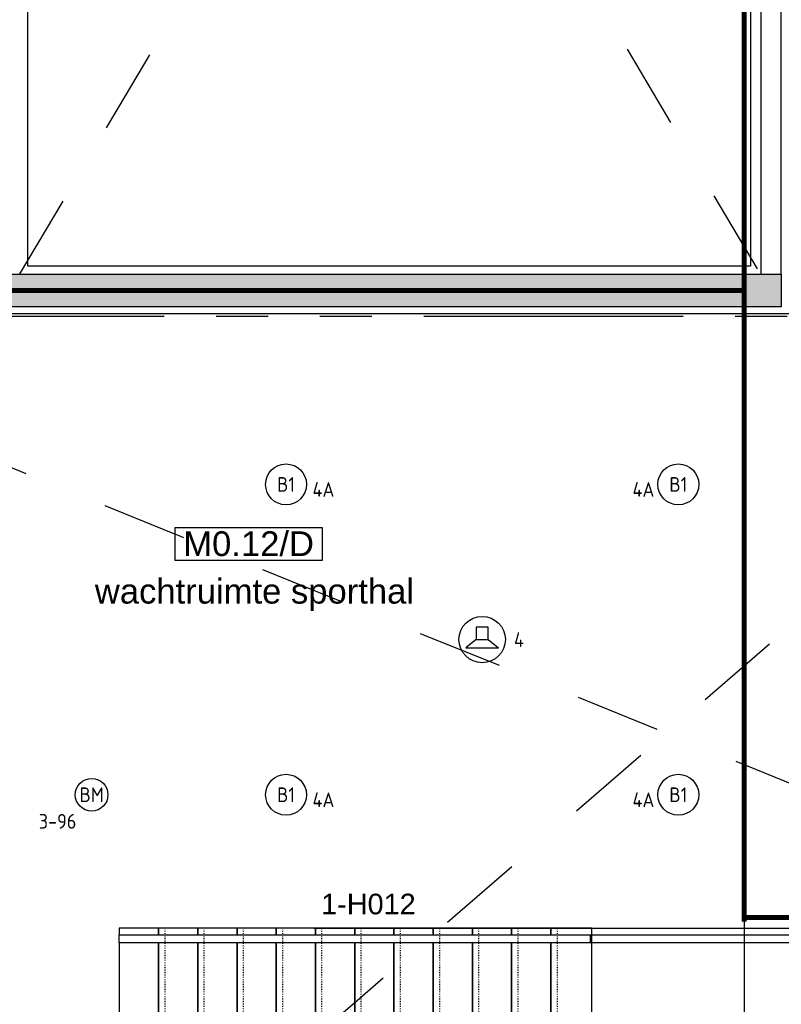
# Model space of a CAD drawing. Header units: millimetres. Extents: x -38031 to 110605, y -22066 to 88711.
# Tile 52 of 116: x 12425 to 17085, y 25034 to 31058. Entities that reach past the tile are written whole.
import ezdxf
from ezdxf.enums import TextEntityAlignment as Align

# ---------------------------------------------------------------- set-up
doc = ezdxf.new("R2010")
doc.units = ezdxf.units.MM
doc.header["$LTSCALE"] = 50
doc.set_wipeout_variables(frame=1)
for name, pattern in [('HIDDEN', [9.525, 6.35, -3.175]), ('PHANTOM', [63.5, 31.75, -6.35, 6.35, -6.35, 6.35, -6.35]), ('STYLE_01', [0.41664, 0.20828, -0.20836]), ('STYLE_05', [0.20828, 0.069425, -0.138855]), ('STYLE_06', [1.04164, 0.625, -0.20828, 0.06943, -0.13893])]:
    doc.linetypes.add(name, pattern=pattern)
for name, color, linetype in [('AB$1A---_ATTRIB025', 8, 'Continuous'), ('AB$1A---_ATTRIB035', 8, 'Continuous'), ('AL$1A---_ALGEMEEN', 8, 'Continuous'), ('AM$1A---_ARCERING', 8, 'Continuous'), ('Bouwkundig', 8, 'Continuous'), ('brandscheiding', 5, 'HIDDEN'), ('EB6511--_ATTRIB', 2, 'Continuous'), ('EL6311--', 3, 'Continuous'), ('EL6421--', 3, 'Continuous'), ('EL6511--', 3, 'Continuous'), ('Kastenscheiding', 4, 'PHANTOM'), ('stramien', 1, 'Continuous')]:
    doc.layers.add(name, color=color, linetype=linetype)
doc.styles.add('Arial', font='ARIAL.TTF')
doc.styles.add('BURO-018', font='iso.shx', dxfattribs={"height": 90})
doc.styles.add('NORATT', font='isocp.shx')
doc.styles.get("Standard").update_dxf_attribs({"font": 'iso.shx'})

# ---------------------------------------------------------------- blocks, each defined once
blk = doc.blocks.new('1115B3A')
at = {"color": 0, "linetype": 'Continuous'}
blk.add_circle((0, 0), 2.5, dxfattribs=at)
at = {"color": 0, "linetype": 'Continuous', "style": 'BURO-018'}
for tag, p in [('E_GKAST', (0, 8)), ('E_GROEP', (0, 5)), ('E_SGROEP', (4.5, 5)), ('E_ARMCODE', (0, 0)), ('E_SLET', (4.5, -1))]:
    blk.add_attdef(tag, text='', height=1.8, dxfattribs=at).set_placement(p, align=Align.MIDDLE)
blk = doc.blocks.new('E00123')
at = {"color": 0, "linetype": 'Continuous'}
blk.add_circle((0, 0), 2, dxfattribs=at)
at = {"color": 0, "linetype": 'Continuous', "style": 'BURO-018'}
for tag, p in [('E_TEXT1', (0, 4.5)), ('E_TEXT2', (0, 0))]:
    blk.add_attdef(tag, text='', height=1.8, dxfattribs=at).set_placement(p, align=Align.MIDDLE)
at = {"color": 0, "linetype": 'Continuous', "style": 'BURO-018', "flags": 1}
blk.add_attdef('E_MATCODE', (0, 0), '', height=1.8, dxfattribs=at)
blk = doc.blocks.new('E00497')
at = {"color": 0}
for p, q in [((0, 0.75), (1, 2)), ((1, -2), (1, 2)), ((0, 0.75), (-1.5, 0.75)), ((0, -0.75), (0, 0.75)), ((-1.5, -0.75), (0, -0.75)), ((0, -0.75), (1, -2))]:
    blk.add_line(p, q, dxfattribs=at)
blk.add_line((-1.5, 0.75), (-1.5, -0.75))
blk.add_circle((0, 0), 2.84, dxfattribs=at)
at = {"color": 0, "linetype": 'Continuous', "style": 'BURO-018'}
blk.add_attdef('E_TEXT1', text='', height=1.8, dxfattribs=at).set_placement((0, 4.5), align=Align.MIDDLE)
at = {"color": 0, "linetype": 'Continuous', "style": 'BURO-018', "flags": 1}
blk.add_attdef('E_MATCODE', text='', height=1.8, dxfattribs=at).set_placement((0, 0), align=Align.MIDDLE)
blk = doc.blocks.new('Group-73')
at = {"color": 0}
blk.add_wipeout([(2640, 2200), (2640, 0), (2880, 0), (2880, 2200)], dxfattribs=at).dxf.layer = 'AL$1A---_ALGEMEEN'
at = {"layer": 'AL$1A---_ALGEMEEN', "color": 0}
blk.add_lwpolyline([(2640, 2200), (2640, 0), (2880, 0), (2880, 2200)], close=True, dxfattribs=at)
at = {"color": 0}
blk.add_wipeout([(2400, 2200), (2400, 0), (2640, 0), (2640, 2200)], dxfattribs=at).dxf.layer = 'AL$1A---_ALGEMEEN'
at = {"layer": 'AL$1A---_ALGEMEEN', "color": 0}
blk.add_lwpolyline([(2400, 2200), (2400, 0), (2640, 0), (2640, 2200)], close=True, dxfattribs=at)
at = {"color": 0}
blk.add_wipeout([(2160, 2200), (2160, 0), (2400, 0), (2400, 2200)], dxfattribs=at).dxf.layer = 'AL$1A---_ALGEMEEN'
at = {"layer": 'AL$1A---_ALGEMEEN', "color": 0}
blk.add_lwpolyline([(2160, 2200), (2160, 0), (2400, 0), (2400, 2200)], close=True, dxfattribs=at)
at = {"color": 0}
blk.add_wipeout([(1920, 2200), (1920, 0), (2160, 0), (2160, 2200)], dxfattribs=at).dxf.layer = 'AL$1A---_ALGEMEEN'
at = {"layer": 'AL$1A---_ALGEMEEN', "color": 0}
blk.add_lwpolyline([(1920, 2200), (1920, 0), (2160, 0), (2160, 2200)], close=True, dxfattribs=at)
at = {"color": 0}
blk.add_wipeout([(1680, 2200), (1680, 0), (1920, 0), (1920, 2200)], dxfattribs=at).dxf.layer = 'AL$1A---_ALGEMEEN'
at = {"layer": 'AL$1A---_ALGEMEEN', "color": 0}
blk.add_lwpolyline([(1680, 2200), (1680, 0), (1920, 0), (1920, 2200)], close=True, dxfattribs=at)
at = {"color": 0}
blk.add_wipeout([(1440, 2200), (1440, 0), (1680, 0), (1680, 2200)], dxfattribs=at).dxf.layer = 'AL$1A---_ALGEMEEN'
at = {"layer": 'AL$1A---_ALGEMEEN', "color": 0}
blk.add_lwpolyline([(1440, 2200), (1440, 0), (1680, 0), (1680, 2200)], close=True, dxfattribs=at)
at = {"color": 0}
blk.add_wipeout([(1200, 2200), (1200, 0), (1440, 0), (1440, 2200)], dxfattribs=at).dxf.layer = 'AL$1A---_ALGEMEEN'
at = {"layer": 'AL$1A---_ALGEMEEN', "color": 0}
blk.add_lwpolyline([(1200, 2200), (1200, 0), (1440, 0), (1440, 2200)], close=True, dxfattribs=at)
at = {"color": 0}
blk.add_wipeout([(960, 2200), (960, 0), (1200, 0), (1200, 2200)], dxfattribs=at).dxf.layer = 'AL$1A---_ALGEMEEN'
at = {"layer": 'AL$1A---_ALGEMEEN', "color": 0}
blk.add_lwpolyline([(960, 2200), (960, 0), (1200, 0), (1200, 2200)], close=True, dxfattribs=at)
at = {"color": 0}
blk.add_wipeout([(720, 2200), (720, 0), (960, 0), (960, 2200)], dxfattribs=at).dxf.layer = 'AL$1A---_ALGEMEEN'
at = {"layer": 'AL$1A---_ALGEMEEN', "color": 0}
blk.add_lwpolyline([(720, 2200), (720, 0), (960, 0), (960, 2200)], close=True, dxfattribs=at)
at = {"color": 0}
blk.add_wipeout([(480, 2200), (480, 0), (720, 0), (720, 2200)], dxfattribs=at).dxf.layer = 'AL$1A---_ALGEMEEN'
at = {"layer": 'AL$1A---_ALGEMEEN', "color": 0}
blk.add_lwpolyline([(480, 2200), (480, 0), (720, 0), (720, 2200)], close=True, dxfattribs=at)
at = {"color": 0}
blk.add_wipeout([(240, 2200), (240, 0), (480, 0), (480, 2200)], dxfattribs=at).dxf.layer = 'AL$1A---_ALGEMEEN'
at = {"layer": 'AL$1A---_ALGEMEEN', "color": 0}
blk.add_lwpolyline([(240, 2200), (240, 0), (480, 0), (480, 2200)], close=True, dxfattribs=at)
at = {"color": 0}
blk.add_wipeout([(-10, 2200), (-10, 0), (240, 0), (240, 2200)], dxfattribs=at).dxf.layer = 'AL$1A---_ALGEMEEN'
at = {"layer": 'AL$1A---_ALGEMEEN', "color": 0}
blk.add_line((2880, 1100), (240, 1100), dxfattribs=at)
blk.add_lwpolyline([(-10, 2200), (-10, 0), (240, 0), (240, 2200)], close=True, dxfattribs=at)
blk.add_solid([(240, 1100), (340, 1126.8), (340, 1073.2)], dxfattribs=at)
blk = doc.blocks.new('trap 2100')
at = {"layer": 'AL$1A---_ALGEMEEN', "color": 0}
blk.add_blockref('Group-73', (0, 0), dxfattribs=at)
at = {"color": 0}
for points in [[(179, 2160), (2880, 2160), (2880, 2110), (179, 2110)], [(0, 90), (2880, 90), (2880, 40), (0, 40)]]:
    blk.add_wipeout(points, dxfattribs=at).dxf.layer = 'AL$1A---_ALGEMEEN'
at = {"layer": 'AL$1A---_ALGEMEEN', "color": 0, "linetype": 'STYLE_05'}
for p, q in [((200, 2200), (200, 0)), ((440, 2200), (440, 0)), ((680, 2200), (680, 0)), ((920, 2200), (920, 0)), ((1160, 2200), (1160, 0)), ((1400, 2200), (1400, 0)), ((1640, 2200), (1640, 0)), ((1880, 2200), (1880, 0)), ((2120, 2200), (2120, 0)), ((2360, 2200), (2360, 0)), ((2600, 2200), (2600, 0))]:
    blk.add_line(p, q, dxfattribs=at)
at = {"layer": 'AL$1A---_ALGEMEEN', "color": 0}
for points in [[(179, 2160), (2880, 2160), (2880, 2110), (179, 2110)], [(0, 90), (2880, 90), (2880, 40), (0, 40)]]:
    blk.add_lwpolyline(points, close=True, dxfattribs=at)
blk = doc.blocks.new('tekst 12 pts')
at = {"layer": 'AL$1A---_ALGEMEEN', "color": 0, "style": 'Arial'}
blk.add_attdef('naam_ruimte', text='', height=151.5, dxfattribs=at).set_placement((0, -41.1), align=Align.TOP_CENTER)
at = {"layer": 'AL$1A---_ALGEMEEN', "color": 0, "flags": 1}
for tag, p in [('oppervlakte', (-264.6, -1003)), ('stramiennummer', (-264.6, -1275.7))]:
    blk.add_attdef(tag, p, '', height=151.5, dxfattribs=at)
blk = doc.blocks.new('ruimtenummer')
at = {"layer": 'AL$1A---_ALGEMEEN', "color": 0, "flags": 1}
for tag, p in [('peil', (-450, -397.1)), ('onderdeel', (-450, -669.8))]:
    blk.add_attdef(tag, p, '', height=151.5, dxfattribs=at)
at = {"color": 0}
blk.add_wipeout([(-450, 100), (450, 100), (450, -100), (-450, -100)], dxfattribs=at).dxf.layer = 'AL$1A---_ALGEMEEN'
at = {"layer": 'AL$1A---_ALGEMEEN', "color": 0}
blk.add_lwpolyline([(-450, 100), (450, 100), (450, -100), (-450, -100)], close=True, dxfattribs=at)
at = {"layer": 'AL$1A---_ALGEMEEN', "color": 0, "style": 'Arial'}
blk.add_attdef('ruimtenummer', text='', height=151.5, dxfattribs=at).set_placement((0, 78), align=Align.TOP_CENTER)
blk = doc.blocks.new('hekmerk')
at = {"layer": 'AL$1A---_ALGEMEEN', "color": 0, "style": 'Arial'}
blk.add_attdef('stramiennummer', text='', height=126.3, dxfattribs=at).set_placement((0, 0), align=Align.BOTTOM_CENTER)
blk = doc.blocks.new('200254 W 210e 19-03-2008')
at = {"layer": 'AL$1A---_ALGEMEEN'}
blk.add_line((19353.03, 3525.95), (19423.55, 3525.95), dxfattribs=at)
blk.add_lwpolyline([(19284.25, 3757.94), (19372.67, 3757.94), (19372.67, 3606.94), (19284.25, 3606.94)], close=True, dxfattribs=at)
at = {"layer": 'stramien', "linetype": 'STYLE_06', "ltscale": 50}
blk.add_line((19371.95, 2703.35), (19371.95, 4240.03), dxfattribs=at)
at = {"layer": 'AL$1A---_ALGEMEEN'}
ref = blk.add_blockref('tekst 12 pts', (19312.57, 3569.51), dxfattribs=dict(at, xscale=-0.02, yscale=0.02, zscale=0.02))
ref.add_attrib('naam_ruimte', 'wachtruimte sporthal ', dxfattribs={"layer": 'AB$1A---_ATTRIB035', "height": 3.0305, "style": 'Arial'}).set_placement((19312.57, 3568.69), align=Align.TOP_CENTER)
ref = blk.add_blockref('hekmerk', (19325.93, 3526.88), dxfattribs=dict(at, xscale=0.02, yscale=0.02, zscale=0.02))
ref.add_attrib('stramiennummer', '1-H012', dxfattribs={"layer": 'AB$1A---_ATTRIB025', "height": 2.525, "style": 'Arial'}).set_placement((19325.93, 3526.88), align=Align.BOTTOM_CENTER)
blk.add_wipeout([(19376.45, 3605.95), (19376.45, 3729.45), (19373.95, 3729.45), (19373.95, 3605.95)]).dxf.layer = 'AL$1A---_ALGEMEEN'
at = {"layer": 'AL$1A---_ALGEMEEN', "linetype": 'STYLE_01'}
for p, q in [((19283.25, 3758.94), (19373.65, 3606.35)), ((19283.25, 3605.94), (19373.95, 3758.94))]:
    blk.add_line(p, q, dxfattribs=at)
at = {"layer": 'AL$1A---_ALGEMEEN'}
blk.add_lwpolyline([(19376.45, 3605.95), (19376.45, 3729.45), (19373.95, 3729.45), (19373.95, 3605.95)], close=True, dxfattribs=at)
at = {"layer": 'AL$1A---_ALGEMEEN', "xscale": 0.02, "yscale": 0.02, "zscale": 0.02, "rotation": 180}
blk.add_blockref('trap 2100', (19353.05, 3525.95), dxfattribs=at)
at = {"layer": 'AL$1A---_ALGEMEEN'}
for p, q in [((19319.25, 3525.94), (19423.57, 3525.94)), ((19353.03, 3525.15), (19423.55, 3525.15))]:
    blk.add_line(p, q, dxfattribs=at)
blk.add_lwpolyline([(19421.77, 3524.55), (19594.93, 3524.55), (19594.93, 3483.39), (19294.28, 3483.39), (19294.65, 3443.75), (19241.05, 3443.75), (19241.05, 3482.75), (19236.85, 3482.75), (19236.85, 3601.15), (19421.77, 3601.15)], close=True, dxfattribs=at)
at = {"layer": 'AL$1A---_ALGEMEEN', "flags": 128}
blk.add_lwpolyline([(19423.55, 3525.15), (19423.55, 3525.55), (19424.55, 3525.55), (19424.55, 3524.15), (19353.03, 3524.15)], dxfattribs=at)
at = {"layer": 'AL$1A---_ALGEMEEN'}
ref = blk.add_blockref('ruimtenummer', (19311.27, 3572.95), dxfattribs=dict(at, xscale=0.02, yscale=0.02, zscale=0.02))
ref.add_attrib('ruimtenummer', 'M0.12/D', dxfattribs={"layer": 'AB$1A---_ATTRIB035', "height": 3.03, "style": 'Arial'}).set_placement((19311.27, 3574.5), align=Align.TOP_CENTER)
at = {"layer": 'AM$1A---_ARCERING', "linetype": 'Continuous', "lineweight": 0}
blk.add_hatch(color=256, dxfattribs=at).paths.add_polyline_path([(19236.25, 3472.95), (19231.25, 3472.95), (19231.25, 3599.13), (19231.25, 3738.45), (19236.25, 3738.45), (19236.25, 3939.35), (19231.25, 3939.35), (19231.25, 3948.35), (19236.25, 3948.35), (19236.25, 4155.35), (19231.25, 4155.35), (19231.25, 4164.35), (19236.25, 4164.35), (19236.25, 4188.55), (19240.25, 4188.55), (19240.25, 3729.45), (19235.25, 3729.45), (19235.25, 3605.97), (19376.45, 3605.97), (19376.45, 3601.97), (19235.25, 3601.97), (19235.25, 3481.95), (19240.25, 3481.95), (19240.25, 3039.03), (19236.25, 3038.59)])
at = {"layer": 'AL$1A---_ALGEMEEN', "linetype": 'STYLE_01'}
for p, q in [((19235.75, 3601.15), (19421.28, 3525.94)), ((19241.05, 3444.95), (19421.77, 3601.15))]:
    blk.add_line(p, q, dxfattribs=at)
at = {"layer": 'AL$1A---_ALGEMEEN'}
blk.add_lwpolyline([(19231.25, 3472.95), (19231.25, 3599.13), (19231.25, 3738.45), (19236.25, 3738.45), (19236.25, 3939.35), (19231.25, 3939.35), (19231.25, 3948.35), (19236.25, 3948.35), (19236.25, 4155.35), (19231.25, 4155.35), (19231.25, 4164.35), (19236.25, 4164.35), (19236.25, 4188.55), (19240.25, 4188.55), (19240.25, 3729.45), (19235.25, 3729.45), (19235.25, 3605.97), (19376.45, 3605.97), (19376.45, 3601.97), (19235.25, 3601.97), (19235.25, 3481.95)], dxfattribs=at)

msp = doc.modelspace()

# ---------------------------------------------------------------- block references
at = {"layer": 'Bouwkundig', "xscale": 50, "yscale": 50, "zscale": 50}
msp.add_blockref('200254 W 210e 19-03-2008', (-951737.5, -150797.3), dxfattribs=at)

# ---------------------------------------------------------------- next in the draw order: linework, layer by layer
at = {"layer": 'brandscheiding', "const_width": 30}
for points in [[(16850.3, 25565.7), (19358.3, 25565.7), (19358.3, 46408.6), (16858.2, 46408.6), (16858.2, 25540.5)], [(16856.8, 29400.9), (9918.6, 29400.9), (9918.6, 23072), (10144.2, 23072), (10144.2, 1050.4), (22471.5, 2466.1), (22576.5, 2046.6), (26416.4, 2497), (26391.8, 2816.1), (58146.5, 6594.8)]]:
    msp.add_lwpolyline(points, dxfattribs=at)
at = {"layer": 'Kastenscheiding'}
msp.add_line((19659.9, 29242.9), (9032, 29242.9), dxfattribs=at)

# ---------------------------------------------------------------- next in the draw order: block references
at = {"layer": 'EL6311--'}
ref = msp.add_blockref('1115B3A', (14055.1, 28214.7), dxfattribs=dict(at, xscale=50, yscale=50, zscale=50))
ref.add_attrib('E_ARMCODE', 'B1', dxfattribs={"layer": '0', "color": 1, "linetype": 'Continuous', "height": 90, "style": 'BURO-018'}).set_placement((14055.1, 28214.7), align=Align.MIDDLE)
ref.add_attrib('E_GROEP', '4A', dxfattribs={"layer": '0', "color": 1, "linetype": 'Continuous', "height": 90, "style": 'BURO-018'}).set_placement((14283.9, 28183.6), align=Align.MIDDLE)
ref = msp.add_blockref('1115B3A', (16455.1, 28214.7), dxfattribs=dict(at, xscale=50, yscale=50, zscale=50))
ref.add_attrib('E_ARMCODE', 'B1', dxfattribs={"layer": '0', "color": 1, "linetype": 'Continuous', "height": 90, "style": 'BURO-018'}).set_placement((16455.1, 28214.7), align=Align.MIDDLE)
ref.add_attrib('E_GROEP', '4A', dxfattribs={"layer": '0', "color": 1, "linetype": 'Continuous', "height": 90, "style": 'BURO-018'}).set_placement((16241.6, 28183.6), align=Align.MIDDLE)
ref = msp.add_blockref('1115B3A', (14055.1, 26316.1), dxfattribs=dict(at, xscale=50, yscale=50, zscale=50))
ref.add_attrib('E_ARMCODE', 'B1', dxfattribs={"layer": '0', "color": 1, "linetype": 'Continuous', "height": 90, "style": 'BURO-018'}).set_placement((14055.1, 26316.1), align=Align.MIDDLE)
ref.add_attrib('E_GROEP', '4A', dxfattribs={"layer": '0', "color": 1, "linetype": 'Continuous', "height": 90, "style": 'BURO-018'}).set_placement((14283.9, 26285.1), align=Align.MIDDLE)
ref = msp.add_blockref('1115B3A', (16455.1, 26316.1), dxfattribs=dict(at, xscale=50, yscale=50, zscale=50))
ref.add_attrib('E_ARMCODE', 'B1', dxfattribs={"layer": '0', "color": 1, "linetype": 'Continuous', "height": 90, "style": 'BURO-018'}).set_placement((16455.1, 26316.1), align=Align.MIDDLE)
ref.add_attrib('E_GROEP', '4A', dxfattribs={"layer": '0', "color": 1, "linetype": 'Continuous', "height": 90, "style": 'BURO-018'}).set_placement((16241.6, 26285.1), align=Align.MIDDLE)
at = {"layer": 'EL6421--'}
ref = msp.add_blockref('E00497', (15255.1, 27265.4), dxfattribs=dict(at, xscale=50, yscale=50, zscale=50, rotation=270))
ref.add_attrib('E_TEXT1', '4', dxfattribs={"layer": '0', "color": 1, "linetype": 'Continuous', "height": 90, "style": 'BURO-018'}).set_placement((15480.1, 27265.4), align=Align.MIDDLE)
at = {"layer": 'EL6511--'}
ref = msp.add_blockref('E00123', (12865.7, 26316.1), dxfattribs=dict(at, xscale=50, yscale=50, zscale=50))
ref.add_attrib('E_TEXT2', 'BM', dxfattribs={"layer": 'EB6511--_ATTRIB', "color": 1, "linetype": 'Continuous', "height": 90, "style": 'NORATT'}).set_placement((12865.7, 26316.1), align=Align.MIDDLE)
ref.add_attrib('E_TEXT1', '3-96', dxfattribs={"layer": 'EB6511--_ATTRIB', "color": 1, "linetype": 'Continuous', "height": 90, "style": 'NORATT'}).set_placement((12657.4, 26153.8), align=Align.MIDDLE)

doc.saveas('drawing.dxf')
